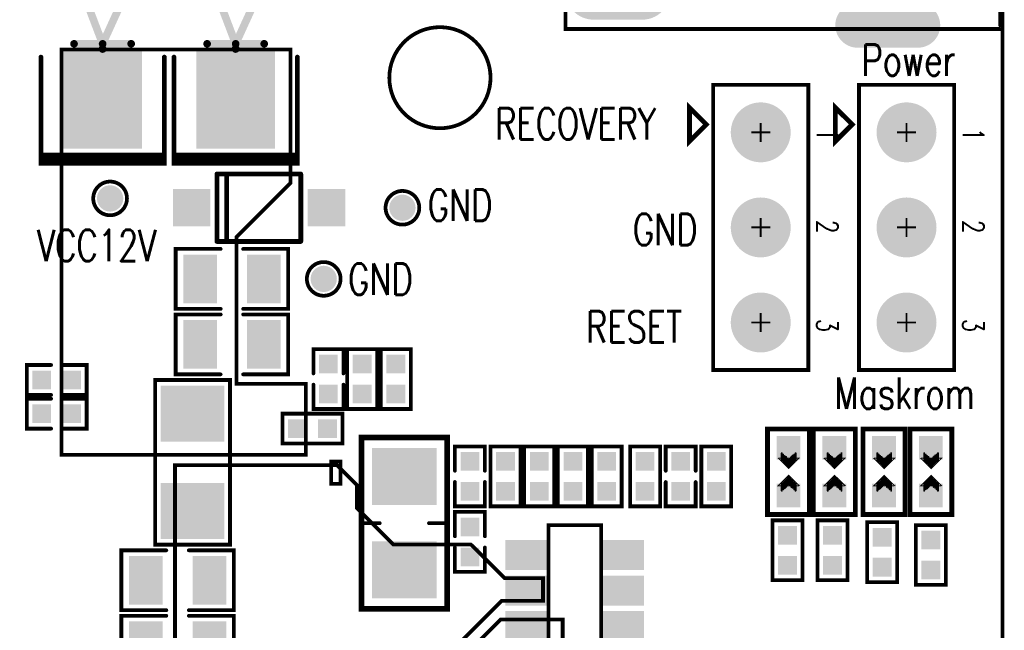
# Model space of a CAD drawing. Extents: x -14 to 157, y -7 to 92.
# Tile 128 of 129: x 130 to 157, y 59 to 75. Entities that reach past the tile are written whole.
import ezdxf

# ---------------------------------------------------------------- set-up
doc = ezdxf.new("R2010")
doc.units = 0
for name, pattern in [('SIG_28', [2, 1, 1]), ('SIG_294', [2, 1, 1]), ('SIG_331', [2, 1, 1]), ('TRMIDX_0', [2, 1, 1]), ('TRMIDX_1', [2, 1, 1])]:
    doc.linetypes.add(name, pattern=pattern)
for name, color, linetype in [('BOARD_CUTOUT_00', 254, 'CONTINUOUS'), ('BOARD_OUTLINE_00', 254, 'CONTINUOUS'), ('COPPER_01', 96, 'CONTINUOUS'), ('DRIL_PLTE_THRU_01', 3, 'CONTINUOUS'), ('DRIL_PLTE_THRU_02', 171, 'CONTINUOUS'), ('DRIL_PLTE_THRU_03', 222, 'CONTINUOUS'), ('DRIL_PLTE_THRU_04', 2, 'CONTINUOUS'), ('DRIL_SYMBOL', 254, 'CONTINUOUS'), ('PADS_BOT', 56, 'CONTINUOUS'), ('PADS_INNER', 96, 'CONTINUOUS'), ('PADS_TOP', 96, 'CONTINUOUS'), ('PADS_XR_121', 210, 'CONTINUOUS'), ('PADS_XR_122', 16, 'CONTINUOUS'), ('PADS_XR_123', 3, 'CONTINUOUS'), ('PADS_XR_128', 16, 'CONTINUOUS'), ('PART_TOP_2DLINE_00', 183, 'CONTINUOUS'), ('PART_TOP_2DLINE_01', 183, 'CONTINUOUS'), ('PART_TOP_2DLINE_126', 183, 'CONTINUOUS'), ('PART_TOP_COPPER_01', 183, 'CONTINUOUS'), ('PART_TOP_TEXT_126', 183, 'CONTINUOUS'), ('TEXT_126', 254, 'CONTINUOUS')]:
    doc.layers.add(name, color=color, linetype=linetype)
doc.styles.add('W0$12', font='simplex', dxfattribs={"width": 0.75})
doc.styles.add('W0$127', font='simplex', dxfattribs={"width": 0.75})

# ---------------------------------------------------------------- blocks, each defined once
blk = doc.blocks.new('BOARD_74')
at = {"layer": 'BOARD_CUTOUT_00', "const_width": 0.1}
blk.add_lwpolyline([(146.35067, -13.00042, 1), (143.65067, -13.00042, 1)], format="xyb", close=True, dxfattribs=at)
at = {"layer": 'BOARD_OUTLINE_00', "const_width": 0.1}
blk.add_lwpolyline([(0, -3.5, -0.41421356), (3.5, 0), (156.51, 0, -0.41421356), (160.01, -3.5), (160.01, -86.52, -0.41421356), (156.51, -90.02), (3.5, -90.02, -0.41421356), (0, -86.52)], format="xyb", close=True, dxfattribs=at)
blk = doc.blocks.new('SMOOTH_0$1')
at = {"const_width": 0.05}
blk.add_lwpolyline([(-0.025, 0, 1), (0.025, 0, 1)], format="xyb", close=True, dxfattribs=at)
blk = doc.blocks.new('COPPER_94')
at = {"layer": 'COPPER_01', "const_width": 0.1}
blk.add_lwpolyline([(-0.075, -0.15), (-0.325, -0.15), (-0.325, -0.75), (-0.075, -0.75)], close=True, dxfattribs=at)
at = {"layer": 'COPPER_01'}
for p in [(-0.325, -0.15), (-0.075, -0.15), (-0.325, -0.75), (-0.075, -0.75)]:
    blk.add_blockref('SMOOTH_0$1', p, dxfattribs=at)
blk = doc.blocks.new('COPPER_96')
at = {"layer": 'COPPER_01', "const_width": 0.1}
blk.add_lwpolyline([(0.331, 0), (0.331, -4.944), (1.962, -6.575), (1.962, -7.537), (2.575, -8.15), (2.575, -8.35), (3.022, -8.35), (3.022, -7.422), (3.275, -7.169), (4.044, -7.169), (5.675, -5.537), (7.138, -5.537), (9.05, -3.625), (10.15, -3.625), (10.15, -3.022), (9.128, -3.022), (8.225, -2.119), (6.156, -2.119), (5.188, -1.15), (5.188, -0.537), (4.65, 0)], close=True, dxfattribs=at)
at = {"layer": 'COPPER_01'}
for p in [(0.331, 0), (4.65, 0), (5.188, -0.537), (5.188, -1.15), (6.156, -2.119), (8.225, -2.119), (9.128, -3.022), (10.15, -3.022), (9.05, -3.625), (10.15, -3.625), (0.331, -4.944), (5.675, -5.537), (7.138, -5.537), (1.962, -6.575), (3.275, -7.169), (4.044, -7.169), (1.962, -7.537), (3.022, -7.422), (2.575, -8.15), (2.575, -8.35), (3.022, -8.35)]:
    blk.add_blockref('SMOOTH_0$1', p, dxfattribs=at)
blk = doc.blocks.new('COPPER_109')
at = {"layer": 'COPPER_01', "const_width": 0.1}
blk.add_lwpolyline([(0, 0), (0, -10.825), (6.525, -10.825), (6.525, -8.925), (4.675, -8.925), (4.675, -5), (6.1125, -3.5625), (6.1125, 0)], close=True, dxfattribs=at)
at = {"layer": 'COPPER_01'}
for p in [(0, 0), (6.1125, 0), (6.1125, -3.5625), (4.675, -5), (4.675, -8.925), (6.525, -8.925), (0, -10.825), (6.525, -10.825)]:
    blk.add_blockref('SMOOTH_0$1', p, dxfattribs=at)
blk = doc.blocks.new('COPPER_117')
at = {"layer": 'COPPER_01', "const_width": 0.1}
blk.add_lwpolyline([(-0.003, 0), (-1.953, -1.95), (-1.953, -7.378), (-1.675, -7.656), (-0.094, -7.656), (0.512, -7.05), (0.512, -2.837), (1.65, -1.7), (1.65, 0)], close=True, dxfattribs=at)
at = {"layer": 'COPPER_01'}
for p in [(-0.003, 0), (1.65, 0), (1.65, -1.7), (-1.953, -1.95), (0.512, -2.837), (0.512, -7.05), (-1.953, -7.378), (-1.675, -7.656), (-0.094, -7.656)]:
    blk.add_blockref('SMOOTH_0$1', p, dxfattribs=at)
blk = doc.blocks.new('PART_BODY_TOP_24')
at = {"layer": 'PART_TOP_2DLINE_01', "const_width": 0.1}
blk.add_lwpolyline([(-0.8, 0.4), (0.8, 0.4), (0.8, -0.4), (-0.8, -0.4)], close=True, dxfattribs=at)
at = {"layer": 'PART_TOP_2DLINE_01'}
for p in [(-0.8, 0.4), (0.8, 0.4), (-0.8, -0.4), (0.8, -0.4)]:
    blk.add_blockref('SMOOTH_0$1', p, dxfattribs=at)
blk = doc.blocks.new('DRIL_HOLE_0')
blk.add_lwpolyline([(0, 0, 1), (0, 0, 1)], format="xyb", close=True)
blk = doc.blocks.new('PAD_0')
blk.add_lwpolyline([(0, 0, 1), (0, 0, 1)], format="xyb", close=True)
blk = doc.blocks.new('PAD_1')
at = {"const_width": 0.5}
blk.add_lwpolyline([(-0.25, 0), (0.25, 0)], dxfattribs=at)
blk = doc.blocks.new('STK_TOP_7')
at = {"layer": 'DRIL_PLTE_THRU_01'}
blk.add_blockref('DRIL_HOLE_0', (0, 0), dxfattribs=at)
at = {"layer": 'DRIL_PLTE_THRU_02'}
blk.add_blockref('DRIL_HOLE_0', (0, 0), dxfattribs=at)
at = {"layer": 'DRIL_PLTE_THRU_03'}
blk.add_blockref('DRIL_HOLE_0', (0, 0), dxfattribs=at)
at = {"layer": 'DRIL_PLTE_THRU_04'}
blk.add_blockref('DRIL_HOLE_0', (0, 0), dxfattribs=at)
at = {"layer": 'PADS_BOT'}
blk.add_blockref('PAD_0', (0, 0), dxfattribs=at)
at = {"layer": 'PADS_INNER'}
blk.add_blockref('PAD_0', (0, 0), dxfattribs=at)
at = {"layer": 'PADS_TOP'}
blk.add_blockref('PAD_1', (0, 0), dxfattribs=at)
blk = doc.blocks.new('SYM_TOP_17')
for name, p in [('PART_BODY_TOP_24', (0, 0)), ('STK_TOP_7', (-0.4, 0)), ('STK_TOP_7', (0.4, 0))]:
    blk.add_blockref(name, p)
blk = doc.blocks.new('PART_TOP_38')
blk.add_blockref('SYM_TOP_17', (0, 0))
blk = doc.blocks.new('SMOOTH_0$0254')
at = {"const_width": 0.0127}
blk.add_lwpolyline([(-0.00635, 0, 1), (0.00635, 0, 1)], format="xyb", close=True, dxfattribs=at)
blk = doc.blocks.new('SMOOTH_0$0508')
at = {"const_width": 0.0254}
blk.add_lwpolyline([(-0.0127, 0, 1), (0.0127, 0, 1)], format="xyb", close=True, dxfattribs=at)
blk = doc.blocks.new('SMOOTH_0$127')
at = {"const_width": 0.0635}
blk.add_lwpolyline([(-0.03175, 0, 1), (0.03175, 0, 1)], format="xyb", close=True, dxfattribs=at)
blk = doc.blocks.new('PART_BODY_TOP_23')
at = {"layer": 'PART_TOP_2DLINE_01', "const_width": 0.127}
blk.add_lwpolyline([(1.143, -0.5588), (1.143, 0.5588), (-1.143, 0.5588), (-1.143, -0.5588)], close=True, dxfattribs=at)
at = {"layer": 'PART_TOP_COPPER_01', "linetype": 'TRMIDX_0', "const_width": 0.0254}
for points in [[(-0.3556, -0.2667), (-0.08255, 0.00635), (-0.36195, 0.28575), (-0.36195, -0.254), (-0.3556, -0.254)], [(-0.3048, -0.1651), (-0.1397, 0), (-0.31115, 0.17145), (-0.31115, -0.1524), (-0.3048, -0.1524)]]:
    blk.add_lwpolyline(points, close=True, dxfattribs=at)
at = {"layer": 'PART_TOP_COPPER_01', "linetype": 'TRMIDX_1', "const_width": 0.0254}
for points in [[(0.3683, 0.2794), (0.09525, 0.00635), (0.37465, -0.27305), (0.37465, 0.2667), (0.3683, 0.2667)], [(0.3175, 0.1778), (0.1524, 0.0127), (0.32385, -0.15875), (0.32385, 0.1651), (0.3175, 0.1651)]]:
    blk.add_lwpolyline(points, close=True, dxfattribs=at)
at = {"layer": 'PART_TOP_COPPER_01', "linetype": 'TRMIDX_0', "const_width": 0.0508}
for points in [[(-0.3048, 0.1905), (-0.4953, 0.1905)], [(-0.2667, 0.1524), (-0.4572, 0.1524)], [(-0.2413, 0.1143), (-0.4318, 0.1143)], [(-0.2159, 0.0889), (-0.4064, 0.0889)], [(-0.1905, 0.0635), (-0.381, 0.0635)], [(-0.1524, 0.0381), (-0.3429, 0.0381)], [(-0.1397, -0.0127), (-0.3302, -0.0127)], [(-0.127, 0.0127), (-0.3175, 0.0127)], [(-0.3048, -0.1778), (-0.4953, -0.1778)], [(-0.2667, -0.1397), (-0.4572, -0.1397)], [(-0.2286, -0.1016), (-0.4191, -0.1016)], [(-0.2032, -0.0635), (-0.3937, -0.0635)], [(-0.1651, -0.0381), (-0.3556, -0.0381)]]:
    blk.add_lwpolyline(points, dxfattribs=at)
at = {"layer": 'PART_TOP_COPPER_01', "linetype": 'TRMIDX_1', "const_width": 0.0508}
for points in [[(0.1397, 0), (0.3302, 0)], [(0.1524, 0.0254), (0.3429, 0.0254)], [(0.1651, -0.0254), (0.3556, -0.0254)], [(0.1778, 0.0508), (0.3683, 0.0508)], [(0.2159, 0.0762), (0.4064, 0.0762)], [(0.2413, 0.1143), (0.4318, 0.1143)], [(0.2794, 0.1524), (0.4699, 0.1524)], [(0.3175, 0.1905), (0.508, 0.1905)], [(0.2032, -0.0508), (0.3937, -0.0508)], [(0.2286, -0.0762), (0.4191, -0.0762)], [(0.254, -0.1016), (0.4445, -0.1016)], [(0.2794, -0.1397), (0.4699, -0.1397)], [(0.3175, -0.1778), (0.508, -0.1778)]]:
    blk.add_lwpolyline(points, dxfattribs=at)
at = {"layer": 'PART_TOP_2DLINE_01'}
for p in [(-1.143, 0.5588), (1.143, 0.5588), (-1.143, -0.5588), (1.143, -0.5588)]:
    blk.add_blockref('SMOOTH_0$127', p, dxfattribs=at)
at = {"layer": 'PART_TOP_COPPER_01'}
for name, p in [('SMOOTH_0$0254', (-0.36195, 0.28575)), ('SMOOTH_0$0254', (0.3683, 0.2794)), ('SMOOTH_0$0254', (0.3683, 0.2667)), ('SMOOTH_0$0254', (0.37465, 0.2667)), ('SMOOTH_0$0508', (-0.4953, 0.1905)), ('SMOOTH_0$0508', (-0.4572, 0.1524)), ('SMOOTH_0$0508', (-0.4318, 0.1143)), ('SMOOTH_0$0508', (-0.4064, 0.0889)), ('SMOOTH_0$0508', (-0.381, 0.0635)), ('SMOOTH_0$0508', (-0.3429, 0.0381)), ('SMOOTH_0$0508', (-0.3302, -0.0127)), ('SMOOTH_0$0508', (-0.3175, 0.0127)), ('SMOOTH_0$0508', (-0.3048, 0.1905)), ('SMOOTH_0$0254', (-0.31115, 0.17145)), ('SMOOTH_0$0508', (-0.2667, 0.1524)), ('SMOOTH_0$0508', (-0.2413, 0.1143)), ('SMOOTH_0$0508', (-0.2159, 0.0889)), ('SMOOTH_0$0508', (-0.1905, 0.0635)), ('SMOOTH_0$0508', (-0.1524, 0.0381)), ('SMOOTH_0$0508', (-0.1397, -0.0127)), ('SMOOTH_0$0508', (-0.127, 0.0127)), ('SMOOTH_0$0254', (-0.1397, 0)), ('SMOOTH_0$0254', (-0.08255, 0.00635)), ('SMOOTH_0$0254', (0.09525, 0.00635)), ('SMOOTH_0$0508', (0.1397, 0)), ('SMOOTH_0$0508', (0.1524, 0.0254)), ('SMOOTH_0$0254', (0.1524, 0.0127)), ('SMOOTH_0$0508', (0.1651, -0.0254)), ('SMOOTH_0$0508', (0.1778, 0.0508)), ('SMOOTH_0$0508', (0.2159, 0.0762)), ('SMOOTH_0$0508', (0.2413, 0.1143)), ('SMOOTH_0$0508', (0.2794, 0.1524)), ('SMOOTH_0$0508', (0.3175, 0.1905)), ('SMOOTH_0$0254', (0.3175, 0.1778)), ('SMOOTH_0$0254', (0.3175, 0.1651)), ('SMOOTH_0$0508', (0.3302, 0)), ('SMOOTH_0$0254', (0.32385, 0.1651)), ('SMOOTH_0$0508', (0.3429, 0.0254)), ('SMOOTH_0$0508', (0.3556, -0.0254)), ('SMOOTH_0$0508', (0.3683, 0.0508)), ('SMOOTH_0$0508', (0.4064, 0.0762)), ('SMOOTH_0$0508', (0.4318, 0.1143)), ('SMOOTH_0$0508', (0.4699, 0.1524)), ('SMOOTH_0$0508', (0.508, 0.1905)), ('SMOOTH_0$0508', (-0.4953, -0.1778)), ('SMOOTH_0$0508', (-0.4572, -0.1397)), ('SMOOTH_0$0508', (-0.4191, -0.1016)), ('SMOOTH_0$0508', (-0.3937, -0.0635)), ('SMOOTH_0$0508', (-0.3556, -0.0381)), ('SMOOTH_0$0254', (-0.36195, -0.254)), ('SMOOTH_0$0254', (-0.3556, -0.254)), ('SMOOTH_0$0254', (-0.3556, -0.2667)), ('SMOOTH_0$0508', (-0.3048, -0.1778)), ('SMOOTH_0$0254', (-0.31115, -0.1524)), ('SMOOTH_0$0254', (-0.3048, -0.1524)), ('SMOOTH_0$0254', (-0.3048, -0.1651)), ('SMOOTH_0$0508', (-0.2667, -0.1397)), ('SMOOTH_0$0508', (-0.2286, -0.1016)), ('SMOOTH_0$0508', (-0.2032, -0.0635)), ('SMOOTH_0$0508', (-0.1651, -0.0381)), ('SMOOTH_0$0508', (0.2032, -0.0508)), ('SMOOTH_0$0508', (0.2286, -0.0762)), ('SMOOTH_0$0508', (0.254, -0.1016)), ('SMOOTH_0$0508', (0.2794, -0.1397)), ('SMOOTH_0$0508', (0.3175, -0.1778)), ('SMOOTH_0$0254', (0.32385, -0.15875)), ('SMOOTH_0$0254', (0.37465, -0.27305)), ('SMOOTH_0$0508', (0.3937, -0.0508)), ('SMOOTH_0$0508', (0.4191, -0.0762)), ('SMOOTH_0$0508', (0.4445, -0.1016)), ('SMOOTH_0$0508', (0.4699, -0.1397)), ('SMOOTH_0$0508', (0.508, -0.1778))]:
    blk.add_blockref(name, p, dxfattribs=at)
blk = doc.blocks.new('PAD_16')
at = {"const_width": 0.635}
blk.add_lwpolyline([(-0.3175, 0), (0.3175, 0)], dxfattribs=at)
blk = doc.blocks.new('STK_TOP_25')
at = {"layer": 'DRIL_PLTE_THRU_01'}
blk.add_blockref('DRIL_HOLE_0', (0, 0), dxfattribs=at)
at = {"layer": 'DRIL_PLTE_THRU_02'}
blk.add_blockref('DRIL_HOLE_0', (0, 0), dxfattribs=at)
at = {"layer": 'DRIL_PLTE_THRU_03'}
blk.add_blockref('DRIL_HOLE_0', (0, 0), dxfattribs=at)
at = {"layer": 'DRIL_PLTE_THRU_04'}
blk.add_blockref('DRIL_HOLE_0', (0, 0), dxfattribs=at)
at = {"layer": 'PADS_BOT'}
blk.add_blockref('PAD_0', (0, 0), dxfattribs=at)
at = {"layer": 'PADS_INNER'}
blk.add_blockref('PAD_0', (0, 0), dxfattribs=at)
at = {"layer": 'PADS_TOP', "rotation": 90}
blk.add_blockref('PAD_16', (0, 0), dxfattribs=at)
blk = doc.blocks.new('SYM_TOP_16')
for name, p in [('PART_BODY_TOP_23', (0, 0)), ('STK_TOP_25', (-0.635, 0)), ('STK_TOP_25', (0.635, 0))]:
    blk.add_blockref(name, p)
blk = doc.blocks.new('PART_TOP_39')
blk.add_blockref('SYM_TOP_16', (0, 0))
blk = doc.blocks.new('PART_TOP_41')
blk.add_blockref('SYM_TOP_17', (0, 0))
blk = doc.blocks.new('PART_TOP_42')
blk.add_blockref('SYM_TOP_16', (0, 0))
blk = doc.blocks.new('SMOOTH_0$1016')
at = {"const_width": 0.0508}
blk.add_lwpolyline([(-0.0254, 0, 1), (0.0254, 0, 1)], format="xyb", close=True, dxfattribs=at)
blk = doc.blocks.new('PART_BODY_TOP_40')
at = {"layer": 'PART_TOP_2DLINE_00', "const_width": 0.127}
blk.add_lwpolyline([(-2.75, -1.45), (-3.2, -1.9), (-2.3, -1.9)], close=True, dxfattribs=at)
at = {"layer": 'PART_TOP_2DLINE_126', "const_width": 0.102}
blk.add_lwpolyline([(-3.81, 1.27), (3.81, 1.27), (3.81, -1.27), (-3.81, -1.27)], close=True, dxfattribs=at)
at = {"layer": 'PART_TOP_2DLINE_00'}
for p in [(-2.75, -1.45), (-3.2, -1.9), (-2.3, -1.9)]:
    blk.add_blockref('SMOOTH_0$127', p, dxfattribs=at)
at = {"layer": 'PART_TOP_2DLINE_126'}
for p in [(-3.81, 1.27), (3.81, 1.27), (-3.81, -1.27), (3.81, -1.27)]:
    blk.add_blockref('SMOOTH_0$1016', p, dxfattribs=at)
at = {"layer": 'PART_TOP_TEXT_126', "style": 'W0$127', "width": 0.75}
for s, p in [('1', (-2.66, 1.5)), ('2', (-0.2, 1.5)), ('3', (2.44, 1.5))]:
    blk.add_text(s, height=0.56, dxfattribs=at).set_placement(p)
blk = doc.blocks.new('DRIL_SYMBOL_1')
at = {"layer": 'DRIL_SYMBOL', "const_width": 0.0508}
for points in [[(0, -0.254), (0, 0.254)], [(-0.254, 0), (0.254, 0)]]:
    blk.add_lwpolyline(points, dxfattribs=at)
blk = doc.blocks.new('DRIL_HOLE_1')
at = {"const_width": 0.5}
blk.add_lwpolyline([(-0.25, 0, 1), (0.25, 0, 1)], format="xyb", close=True, dxfattribs=at)
blk.add_blockref('DRIL_SYMBOL_1', (0, 0))
blk = doc.blocks.new('PAD_17')
at = {"const_width": 0.65}
blk.add_lwpolyline([(0, -0.325, 1), (0, 0.325, 1)], format="xyb", close=True, dxfattribs=at)
blk = doc.blocks.new('PAD_18')
at = {"const_width": 0.8}
blk.add_lwpolyline([(0, -0.4, 1), (0, 0.4, 1)], format="xyb", close=True, dxfattribs=at)
blk = doc.blocks.new('STK_TOP_247')
at = {"layer": 'DRIL_PLTE_THRU_01'}
blk.add_blockref('DRIL_HOLE_1', (0, 0), dxfattribs=at)
at = {"layer": 'DRIL_PLTE_THRU_02'}
blk.add_blockref('DRIL_HOLE_1', (0, 0), dxfattribs=at)
at = {"layer": 'DRIL_PLTE_THRU_03'}
blk.add_blockref('DRIL_HOLE_1', (0, 0), dxfattribs=at)
at = {"layer": 'DRIL_PLTE_THRU_04'}
blk.add_blockref('DRIL_HOLE_1', (0, 0), dxfattribs=at)
at = {"layer": 'PADS_BOT'}
blk.add_blockref('PAD_18', (0, 0), dxfattribs=at)
at = {"layer": 'PADS_INNER'}
blk.add_blockref('PAD_17', (0, 0), dxfattribs=at)
at = {"layer": 'PADS_TOP'}
blk.add_blockref('PAD_17', (0, 0), dxfattribs=at)
blk = doc.blocks.new('SYM_TOP_33')
for name, p in [('PART_BODY_TOP_40', (0, 0)), ('STK_TOP_247', (-2.54, 0)), ('STK_TOP_247', (0, 0)), ('STK_TOP_247', (2.54, 0))]:
    blk.add_blockref(name, p)
blk = doc.blocks.new('PART_TOP_44')
blk.add_blockref('SYM_TOP_33', (0, 0))
blk = doc.blocks.new('PART_TOP_45')
blk.add_blockref('SYM_TOP_17', (0, 0))
blk = doc.blocks.new('PART_TOP_46')
blk.add_blockref('SYM_TOP_16', (0, 0))
blk = doc.blocks.new('PART_TOP_48')
blk.add_blockref('SYM_TOP_17', (0, 0))
blk = doc.blocks.new('PART_TOP_49')
blk.add_blockref('SYM_TOP_16', (0, 0))
blk = doc.blocks.new('PART_TOP_54')
blk.add_blockref('SYM_TOP_17', (0, 0))
blk = doc.blocks.new('PART_TOP_55')
blk.add_blockref('SYM_TOP_33', (0, 0))
blk = doc.blocks.new('PART_BODY_TOP_11')
at = {"layer": 'PART_TOP_2DLINE_01', "const_width": 0.1}
for points in [[(-0.15, 0.4), (-0.8, 0.4), (-0.8, -0.4), (-0.15, -0.4)], [(0.15, -0.4), (0.8, -0.4), (0.8, 0.4), (0.15, 0.4)]]:
    blk.add_lwpolyline(points, dxfattribs=at)
at = {"layer": 'PART_TOP_2DLINE_01'}
for p in [(-0.8, 0.4), (-0.15, 0.4), (0.15, 0.4), (0.8, 0.4), (-0.8, -0.4), (-0.15, -0.4), (0.15, -0.4), (0.8, -0.4)]:
    blk.add_blockref('SMOOTH_0$1', p, dxfattribs=at)
blk = doc.blocks.new('SYM_TOP_4')
for name, p in [('PART_BODY_TOP_11', (0, 0)), ('STK_TOP_7', (-0.4, 0)), ('STK_TOP_7', (0.4, 0))]:
    blk.add_blockref(name, p)
blk = doc.blocks.new('PART_TOP_58')
blk.add_blockref('SYM_TOP_4', (0, 0))
blk = doc.blocks.new('PART_TOP_60')
blk.add_blockref('SYM_TOP_17', (0, 0))
blk = doc.blocks.new('PART_TOP_61')
blk.add_blockref('SYM_TOP_17', (0, 0))
blk = doc.blocks.new('PART_TOP_63')
blk.add_blockref('SYM_TOP_17', (0, 0))
blk = doc.blocks.new('PART_BODY_TOP_39')
at = {"layer": 'PART_TOP_2DLINE_00', "const_width": 0.1}
blk.add_lwpolyline([(-1.75, -0.7), (1.75, -0.7), (1.75, 0.7), (-1.75, 0.7)], close=True, dxfattribs=at)
blk.add_lwpolyline([(-1.5, 0.7), (-1.5, -0.7)], dxfattribs=at)
blk.add_lwpolyline([(-1.82, -1.55, 1), (-1.48, -1.55, 1)], format="xyb", close=True, dxfattribs=at)
at = {"layer": 'PART_TOP_2DLINE_00'}
for p in [(-1.75, 0.7), (-1.5, 0.7), (1.75, 0.7), (-1.75, -0.7), (-1.5, -0.7), (1.75, -0.7)]:
    blk.add_blockref('SMOOTH_0$1', p, dxfattribs=at)
blk = doc.blocks.new('PAD_22')
at = {"const_width": 0.8}
blk.add_lwpolyline([(-0.55, 0), (0.55, 0)], dxfattribs=at)
blk = doc.blocks.new('PAD_23')
at = {"const_width": 0.7}
blk.add_lwpolyline([(-0.5, 0), (0.5, 0)], dxfattribs=at)
blk = doc.blocks.new('STK_TOP_96')
at = {"layer": 'DRIL_PLTE_THRU_01'}
blk.add_blockref('DRIL_HOLE_0', (0, 0), dxfattribs=at)
at = {"layer": 'DRIL_PLTE_THRU_02'}
blk.add_blockref('DRIL_HOLE_0', (0, 0), dxfattribs=at)
at = {"layer": 'DRIL_PLTE_THRU_03'}
blk.add_blockref('DRIL_HOLE_0', (0, 0), dxfattribs=at)
at = {"layer": 'DRIL_PLTE_THRU_04'}
blk.add_blockref('DRIL_HOLE_0', (0, 0), dxfattribs=at)
at = {"layer": 'PADS_BOT'}
blk.add_blockref('PAD_0', (0, 0), dxfattribs=at)
at = {"layer": 'PADS_INNER'}
blk.add_blockref('PAD_0', (0, 0), dxfattribs=at)
at = {"layer": 'PADS_TOP', "rotation": 90}
blk.add_blockref('PAD_23', (0, 0), dxfattribs=at)
at = {"layer": 'PADS_XR_121', "rotation": 90}
blk.add_blockref('PAD_22', (0, 0), dxfattribs=at)
at = {"layer": 'PADS_XR_123', "rotation": 90}
blk.add_blockref('PAD_23', (0, 0), dxfattribs=at)
blk = doc.blocks.new('SYM_TOP_32')
for name, p in [('STK_TOP_96', (-0.95, 1.3)), ('STK_TOP_96', (0, 1.3)), ('STK_TOP_96', (0.95, 1.3)), ('PART_BODY_TOP_39', (0, 0)), ('STK_TOP_96', (-0.95, -1.3)), ('STK_TOP_96', (0, -1.3)), ('STK_TOP_96', (0.95, -1.3))]:
    blk.add_blockref(name, p)
blk = doc.blocks.new('PART_TOP_65')
blk.add_blockref('SYM_TOP_32', (0, 0))
blk = doc.blocks.new('PART_TOP_67')
blk.add_blockref('SYM_TOP_17', (0, 0))
blk = doc.blocks.new('PART_TOP_68')
blk.add_blockref('SYM_TOP_17', (0, 0))
blk = doc.blocks.new('PART_TOP_69')
blk.add_blockref('SYM_TOP_4', (0, 0))
blk = doc.blocks.new('PART_TOP_70')
blk.add_blockref('SYM_TOP_4', (0, 0))
blk = doc.blocks.new('PART_BODY_TOP_31')
at = {"layer": 'PART_TOP_2DLINE_126', "const_width": 0.10008}
blk.add_lwpolyline([(0.450088, 0, 1), (-0.450088, 0, 1)], format="xyb", close=True, dxfattribs=at)
blk = doc.blocks.new('PAD_28')
at = {"const_width": 0.35}
blk.add_lwpolyline([(0, -0.175, 1), (0, 0.175, 1)], format="xyb", close=True, dxfattribs=at)
blk = doc.blocks.new('STK_TOP_67')
at = {"layer": 'DRIL_PLTE_THRU_01'}
blk.add_blockref('DRIL_HOLE_0', (0, 0), dxfattribs=at)
at = {"layer": 'DRIL_PLTE_THRU_02'}
blk.add_blockref('DRIL_HOLE_0', (0, 0), dxfattribs=at)
at = {"layer": 'DRIL_PLTE_THRU_03'}
blk.add_blockref('DRIL_HOLE_0', (0, 0), dxfattribs=at)
at = {"layer": 'DRIL_PLTE_THRU_04'}
blk.add_blockref('DRIL_HOLE_0', (0, 0), dxfattribs=at)
at = {"layer": 'PADS_BOT'}
blk.add_blockref('PAD_0', (0, 0), dxfattribs=at)
at = {"layer": 'PADS_INNER'}
blk.add_blockref('PAD_0', (0, 0), dxfattribs=at)
at = {"layer": 'PADS_TOP'}
blk.add_blockref('PAD_28', (0, 0), dxfattribs=at)
blk = doc.blocks.new('SYM_TOP_24')
for name in ['PART_BODY_TOP_31', 'STK_TOP_67']:
    blk.add_blockref(name, (0, 0))
blk = doc.blocks.new('PART_TOP_73')
blk.add_blockref('SYM_TOP_24', (0, 0))
blk = doc.blocks.new('PART_TOP_74')
blk.add_blockref('SYM_TOP_17', (0, 0))
blk = doc.blocks.new('SMOOTH_0$1524')
at = {"const_width": 0.0762}
blk.add_lwpolyline([(-0.0381, 0, 1), (0.0381, 0, 1)], format="xyb", close=True, dxfattribs=at)
blk = doc.blocks.new('PART_BODY_TOP_13')
at = {"layer": 'PART_TOP_2DLINE_01', "const_width": 0.152}
blk.add_lwpolyline([(-2.286, -1.143), (-2.286, 1.143), (2.286, 1.143), (2.286, -1.143)], close=True, dxfattribs=at)
at = {"layer": 'PART_TOP_2DLINE_01', "const_width": 0.102}
for points in [[(0, 1.166), (0, 0.658)], [(0, -1.166), (0, -0.658)]]:
    blk.add_lwpolyline(points, dxfattribs=at)
at = {"layer": 'PART_TOP_2DLINE_01'}
for name, p in [('SMOOTH_0$1524', (-2.286, 1.143)), ('SMOOTH_0$1016', (0, 1.166)), ('SMOOTH_0$1524', (2.286, 1.143)), ('SMOOTH_0$1016', (0, 0.658)), ('SMOOTH_0$1016', (0, -0.658)), ('SMOOTH_0$1524', (-2.286, -1.143)), ('SMOOTH_0$1016', (0, -1.166)), ('SMOOTH_0$1524', (2.286, -1.143))]:
    blk.add_blockref(name, p, dxfattribs=at)
blk = doc.blocks.new('PAD_29')
at = {"const_width": 1.524}
blk.add_lwpolyline([(-0.8636, 0), (0.8636, 0)], dxfattribs=at)
blk = doc.blocks.new('PAD_30')
at = {"const_width": 1.397}
blk.add_lwpolyline([(-0.8001, 0), (0.8001, 0)], dxfattribs=at)
blk = doc.blocks.new('STK_TOP_9')
at = {"layer": 'DRIL_PLTE_THRU_01'}
blk.add_blockref('DRIL_HOLE_0', (0, 0), dxfattribs=at)
at = {"layer": 'DRIL_PLTE_THRU_02'}
blk.add_blockref('DRIL_HOLE_0', (0, 0), dxfattribs=at)
at = {"layer": 'DRIL_PLTE_THRU_03'}
blk.add_blockref('DRIL_HOLE_0', (0, 0), dxfattribs=at)
at = {"layer": 'DRIL_PLTE_THRU_04'}
blk.add_blockref('DRIL_HOLE_0', (0, 0), dxfattribs=at)
at = {"layer": 'PADS_BOT'}
blk.add_blockref('PAD_0', (0, 0), dxfattribs=at)
at = {"layer": 'PADS_INNER'}
blk.add_blockref('PAD_0', (0, 0), dxfattribs=at)
at = {"layer": 'PADS_TOP', "rotation": 90}
blk.add_blockref('PAD_30', (0, 0), dxfattribs=at)
at = {"layer": 'PADS_XR_121', "rotation": 90}
blk.add_blockref('PAD_29', (0, 0), dxfattribs=at)
at = {"layer": 'PADS_XR_122'}
blk.add_blockref('PAD_0', (0, 0), dxfattribs=at)
at = {"layer": 'PADS_XR_123', "rotation": 90}
blk.add_blockref('PAD_30', (0, 0), dxfattribs=at)
at = {"layer": 'PADS_XR_128'}
blk.add_blockref('PAD_0', (0, 0), dxfattribs=at)
blk = doc.blocks.new('SYM_TOP_6')
for name, p in [('STK_TOP_9', (-1.249934, 0)), ('STK_TOP_9', (1.249934, 0)), ('PART_BODY_TOP_13', (0, 0))]:
    blk.add_blockref(name, p)
blk = doc.blocks.new('PART_TOP_75')
blk.add_blockref('SYM_TOP_6', (0, 0))
blk = doc.blocks.new('PART_TOP_77')
blk.add_blockref('SYM_TOP_17', (0, 0))
blk = doc.blocks.new('PART_TOP_83')
blk.add_blockref('SYM_TOP_4', (0, 0))
blk = doc.blocks.new('PART_TOP_84')
blk.add_blockref('SYM_TOP_24', (0, 0))
blk = doc.blocks.new('PART_TOP_86')
blk.add_blockref('SYM_TOP_17', (0, 0))
blk = doc.blocks.new('PART_BODY_TOP_22')
at = {"layer": 'PART_TOP_2DLINE_126', "const_width": 0.127}
for points in [[(-1.113028, 0.899922), (1.125728, 0.899922)], [(-1.113028, -0.899922), (-1.113028, 0.899922)], [(0.8636, -0.899922), (0.8636, 0.899922)], [(1.125728, 0.899922), (1.125728, -0.899922)], [(1.125728, -0.899922), (-1.113028, -0.899922)]]:
    blk.add_lwpolyline(points, dxfattribs=at)
at = {"layer": 'PART_TOP_2DLINE_126'}
for p in [(-1.113028, 0.899922), (-1.113028, 0.899922), (0.8636, 0.899922), (1.125728, 0.899922), (1.125728, 0.899922), (-1.113028, -0.899922), (-1.113028, -0.899922), (0.8636, -0.899922), (1.125728, -0.899922), (1.125728, -0.899922)]:
    blk.add_blockref('SMOOTH_0$127', p, dxfattribs=at)
blk = doc.blocks.new('PAD_10')
at = {"const_width": 1}
blk.add_lwpolyline([(-0.5, 0), (0.5, 0)], dxfattribs=at)
blk = doc.blocks.new('STK_TOP_24')
at = {"layer": 'DRIL_PLTE_THRU_01'}
blk.add_blockref('DRIL_HOLE_0', (0, 0), dxfattribs=at)
at = {"layer": 'DRIL_PLTE_THRU_02'}
blk.add_blockref('DRIL_HOLE_0', (0, 0), dxfattribs=at)
at = {"layer": 'DRIL_PLTE_THRU_03'}
blk.add_blockref('DRIL_HOLE_0', (0, 0), dxfattribs=at)
at = {"layer": 'DRIL_PLTE_THRU_04'}
blk.add_blockref('DRIL_HOLE_0', (0, 0), dxfattribs=at)
at = {"layer": 'PADS_BOT'}
blk.add_blockref('PAD_0', (0, 0), dxfattribs=at)
at = {"layer": 'PADS_INNER'}
blk.add_blockref('PAD_0', (0, 0), dxfattribs=at)
at = {"layer": 'PADS_TOP'}
blk.add_blockref('PAD_10', (0, 0), dxfattribs=at)
blk = doc.blocks.new('SYM_TOP_15')
for name, p in [('PART_BODY_TOP_22', (0, 0)), ('STK_TOP_24', (-1.800098, 0)), ('STK_TOP_24', (1.800098, 0))]:
    blk.add_blockref(name, p)
blk = doc.blocks.new('PART_TOP_95')
blk.add_blockref('SYM_TOP_15', (0, 0))
blk = doc.blocks.new('PART_BODY_TOP_16')
at = {"layer": 'PART_TOP_2DLINE_01', "const_width": 0.1}
for points in [[(-0.3, 0.8), (-1.5, 0.8), (-1.5, -0.8), (-0.3, -0.8)], [(0.3, 0.8), (1.5, 0.8), (1.5, -0.8), (0.3, -0.8)]]:
    blk.add_lwpolyline(points, dxfattribs=at)
at = {"layer": 'PART_TOP_2DLINE_01'}
for p in [(-1.5, 0.8), (-0.3, 0.8), (0.3, 0.8), (1.5, 0.8), (-1.5, -0.8), (-0.3, -0.8), (0.3, -0.8), (1.5, -0.8)]:
    blk.add_blockref('SMOOTH_0$1', p, dxfattribs=at)
blk = doc.blocks.new('PAD_19')
at = {"const_width": 0.9}
blk.add_lwpolyline([(-0.65, 0), (0.65, 0)], dxfattribs=at)
blk = doc.blocks.new('STK_TOP_12')
at = {"layer": 'DRIL_PLTE_THRU_01'}
blk.add_blockref('DRIL_HOLE_0', (0, 0), dxfattribs=at)
at = {"layer": 'DRIL_PLTE_THRU_02'}
blk.add_blockref('DRIL_HOLE_0', (0, 0), dxfattribs=at)
at = {"layer": 'DRIL_PLTE_THRU_03'}
blk.add_blockref('DRIL_HOLE_0', (0, 0), dxfattribs=at)
at = {"layer": 'DRIL_PLTE_THRU_04'}
blk.add_blockref('DRIL_HOLE_0', (0, 0), dxfattribs=at)
at = {"layer": 'PADS_BOT'}
blk.add_blockref('PAD_0', (0, 0), dxfattribs=at)
at = {"layer": 'PADS_INNER'}
blk.add_blockref('PAD_0', (0, 0), dxfattribs=at)
at = {"layer": 'PADS_TOP', "rotation": 90}
blk.add_blockref('PAD_19', (0, 0), dxfattribs=at)
blk = doc.blocks.new('SYM_TOP_9')
for name, p in [('STK_TOP_12', (-0.85, 0)), ('STK_TOP_12', (0.85, 0)), ('PART_BODY_TOP_16', (0, 0))]:
    blk.add_blockref(name, p)
blk = doc.blocks.new('PART_TOP_98')
blk.add_blockref('SYM_TOP_9', (0, 0))
blk = doc.blocks.new('PART_TOP_99')
blk.add_blockref('SYM_TOP_9', (0, 0))
blk = doc.blocks.new('SMOOTH_0$2032')
at = {"const_width": 0.1016}
blk.add_lwpolyline([(-0.0508, 0, 1), (0.0508, 0, 1)], format="xyb", close=True, dxfattribs=at)
blk = doc.blocks.new('PART_BODY_TOP_21')
at = {"layer": 'PART_TOP_2DLINE_126'}
for points, const_width in [([(-0.6731, 1.646936), (-3.539998, 1.646936), (-3.539998, -1.646936), (-0.6731, -1.646936)], 0.127), ([(0.8509, -1.646936), (3.463798, -1.646936), (3.463798, 1.646936), (0.8509, 1.646936)], 0.127), ([(3.463798, 1.646936), (3.5814, 1.646936), (3.5814, -1.646936), (3.463798, -1.646936)], 0.127), ([(3.5814, -1.646936), (3.683, -1.646936), (3.683, 1.646936), (3.5814, 1.646936)], 0.127), ([(0.4953, 0.762), (0.4953, -0.762)], 0.2032), ([(0.635, 0), (0.4953, 0), (-0.508, 0.4572), (-0.508, -0.381), (0.4953, 0), (0.6223, 0)], 0.2032), ([(-0.6858, 0), (-0.6223, 0)], 0.2032)]:
    blk.add_lwpolyline(points, dxfattribs=dict(at, const_width=const_width))
for name, p in [('SMOOTH_0$127', (-3.539998, 1.646936)), ('SMOOTH_0$127', (-0.6731, 1.646936)), ('SMOOTH_0$127', (0.8509, 1.646936)), ('SMOOTH_0$127', (3.463798, 1.646936)), ('SMOOTH_0$127', (3.463798, 1.646936)), ('SMOOTH_0$127', (3.5814, 1.646936)), ('SMOOTH_0$127', (3.5814, 1.646936)), ('SMOOTH_0$127', (3.683, 1.646936)), ('SMOOTH_0$2032', (0.4953, 0.762)), ('SMOOTH_0$2032', (-0.508, 0.4572)), ('SMOOTH_0$2032', (-0.6858, 0)), ('SMOOTH_0$2032', (-0.6223, 0)), ('SMOOTH_0$2032', (0.4953, 0)), ('SMOOTH_0$2032', (0.4953, 0)), ('SMOOTH_0$2032', (0.6223, 0)), ('SMOOTH_0$2032', (0.635, 0)), ('SMOOTH_0$2032', (-0.508, -0.381)), ('SMOOTH_0$2032', (0.4953, -0.762)), ('SMOOTH_0$127', (-3.539998, -1.646936)), ('SMOOTH_0$127', (-0.6731, -1.646936)), ('SMOOTH_0$127', (0.8509, -1.646936)), ('SMOOTH_0$127', (3.463798, -1.646936)), ('SMOOTH_0$127', (3.463798, -1.646936)), ('SMOOTH_0$127', (3.5814, -1.646936)), ('SMOOTH_0$127', (3.5814, -1.646936)), ('SMOOTH_0$127', (3.683, -1.646936))]:
    blk.add_blockref(name, p, dxfattribs=at)
blk = doc.blocks.new('PAD_33')
at = {"const_width": 2.100072}
blk.add_lwpolyline([(-1.299972, 0), (1.299972, 0)], dxfattribs=at)
blk = doc.blocks.new('PAD_34')
at = {"const_width": 2}
blk.add_lwpolyline([(-1.25, 0), (1.25, 0)], dxfattribs=at)
blk = doc.blocks.new('STK_TOP_23')
at = {"layer": 'DRIL_PLTE_THRU_01'}
blk.add_blockref('DRIL_HOLE_0', (0, 0), dxfattribs=at)
at = {"layer": 'DRIL_PLTE_THRU_02'}
blk.add_blockref('DRIL_HOLE_0', (0, 0), dxfattribs=at)
at = {"layer": 'DRIL_PLTE_THRU_03'}
blk.add_blockref('DRIL_HOLE_0', (0, 0), dxfattribs=at)
at = {"layer": 'DRIL_PLTE_THRU_04'}
blk.add_blockref('DRIL_HOLE_0', (0, 0), dxfattribs=at)
at = {"layer": 'PADS_BOT'}
blk.add_blockref('PAD_0', (0, 0), dxfattribs=at)
at = {"layer": 'PADS_INNER'}
blk.add_blockref('PAD_0', (0, 0), dxfattribs=at)
at = {"layer": 'PADS_TOP'}
blk.add_blockref('PAD_34', (0, 0), dxfattribs=at)
at = {"layer": 'PADS_XR_121'}
blk.add_blockref('PAD_33', (0, 0), dxfattribs=at)
at = {"layer": 'PADS_XR_122'}
blk.add_blockref('PAD_0', (0, 0), dxfattribs=at)
at = {"layer": 'PADS_XR_123'}
blk.add_blockref('PAD_34', (0, 0), dxfattribs=at)
at = {"layer": 'PADS_XR_128'}
blk.add_blockref('PAD_0', (0, 0), dxfattribs=at)
blk = doc.blocks.new('SYM_TOP_14')
for name, p in [('PART_BODY_TOP_21', (0, 0)), ('STK_TOP_23', (-1.999996, 0)), ('STK_TOP_23', (1.999996, 0))]:
    blk.add_blockref(name, p)
blk = doc.blocks.new('PART_TOP_100')
blk.add_blockref('SYM_TOP_14', (0, 0))
blk = doc.blocks.new('PART_BODY_TOP_33')
at = {"layer": 'PART_TOP_2DLINE_01', "const_width": 0.1}
blk.add_lwpolyline([(2.2, -1), (2.2, 1), (-2.2, 1), (-2.2, -1)], close=True, dxfattribs=at)
at = {"layer": 'PART_TOP_2DLINE_01'}
for p in [(-2.2, 1), (2.2, 1), (-2.2, -1), (2.2, -1)]:
    blk.add_blockref('SMOOTH_0$1', p, dxfattribs=at)
blk = doc.blocks.new('PAD_5')
at = {"const_width": 1.5}
blk.add_lwpolyline([(-0.85, 0), (0.85, 0)], dxfattribs=at)
blk = doc.blocks.new('PAD_6')
at = {"const_width": 1.4}
blk.add_lwpolyline([(-0.8, 0), (0.8, 0)], dxfattribs=at)
blk = doc.blocks.new('STK_TOP_72')
at = {"layer": 'DRIL_PLTE_THRU_01'}
blk.add_blockref('DRIL_HOLE_0', (0, 0), dxfattribs=at)
at = {"layer": 'DRIL_PLTE_THRU_02'}
blk.add_blockref('DRIL_HOLE_0', (0, 0), dxfattribs=at)
at = {"layer": 'DRIL_PLTE_THRU_03'}
blk.add_blockref('DRIL_HOLE_0', (0, 0), dxfattribs=at)
at = {"layer": 'DRIL_PLTE_THRU_04'}
blk.add_blockref('DRIL_HOLE_0', (0, 0), dxfattribs=at)
at = {"layer": 'PADS_BOT'}
blk.add_blockref('PAD_0', (0, 0), dxfattribs=at)
at = {"layer": 'PADS_INNER'}
blk.add_blockref('PAD_0', (0, 0), dxfattribs=at)
at = {"layer": 'PADS_TOP', "rotation": 90}
blk.add_blockref('PAD_6', (0, 0), dxfattribs=at)
at = {"layer": 'PADS_XR_121', "rotation": 90}
blk.add_blockref('PAD_5', (0, 0), dxfattribs=at)
at = {"layer": 'PADS_XR_123', "rotation": 90}
blk.add_blockref('PAD_6', (0, 0), dxfattribs=at)
blk = doc.blocks.new('SYM_TOP_26')
for name, p in [('STK_TOP_72', (-1.3, 0)), ('STK_TOP_72', (1.3, 0)), ('PART_BODY_TOP_33', (0, 0))]:
    blk.add_blockref(name, p)
blk = doc.blocks.new('PART_TOP_101')
blk.add_blockref('SYM_TOP_26', (0, 0))
blk = doc.blocks.new('PART_TOP_103')
blk.add_blockref('SYM_TOP_9', (0, 0))
blk = doc.blocks.new('PART_TOP_104')
blk.add_blockref('SYM_TOP_9', (0, 0))
blk = doc.blocks.new('PART_TOP_108')
blk.add_blockref('SYM_TOP_24', (0, 0))
blk = doc.blocks.new('PART_TOP_110')
blk.add_blockref('SYM_TOP_14', (0, 0))
blk = doc.blocks.new('PART_TOP_112')
blk.add_blockref('SYM_TOP_4', (0, 0))
blk = doc.blocks.new('PART_TOP_113')
blk.add_blockref('SYM_TOP_4', (0, 0))
blk = doc.blocks.new('SMOOTH_0$10008')
at = {"const_width": 0.05004}
blk.add_lwpolyline([(-0.02502, 0, 1), (0.02502, 0, 1)], format="xyb", close=True, dxfattribs=at)
blk = doc.blocks.new('PART_BODY_TOP_44')
at = {"layer": 'PART_TOP_2DLINE_00', "const_width": 0.10008}
for points in [[(-6.2, 0), (3.8, 0), (3.8, 11.6), (-6.3, 11.6), (-6.3, 0)], [(-3, 0), (-3, 1.46567), (3, 1.46567), (3, 0)], [(-4.5, 0.7), (-4.5, 0)], [(1.25, 0), (1.25, 0.6), (-1.25, 0.6), (-1.25, 0)]]:
    blk.add_lwpolyline(points, dxfattribs=at)
at = {"layer": 'PART_TOP_2DLINE_01', "const_width": 0.10008}
for points in [[(4, 11.6), (4.2, 11.6)], [(4.5, 11.5), (4.5, 10.5)], [(4.5, 10), (4.5, 9)], [(4.5, 8.5), (4.5, 7.5)], [(4.5, 7), (4.5, 6)], [(4.5, 5.5), (4.5, 4.5)], [(4.5, 4), (4.5, 3)], [(4.5, 2.5), (4.5, 1.5)], [(4.5, 1), (4.5, 0)], [(4, 0), (4.2, 0)]]:
    blk.add_lwpolyline(points, dxfattribs=at)
at = {"layer": 'PART_TOP_2DLINE_00'}
for p in [(-6.3, 11.6), (3.8, 11.6), (-3, 1.46567), (3, 1.46567), (-4.5, 0.7), (-1.25, 0.6), (1.25, 0.6), (-6.3, 0), (-6.2, 0), (-4.5, 0), (-3, 0), (-1.25, 0), (1.25, 0), (3, 0), (3.8, 0)]:
    blk.add_blockref('SMOOTH_0$10008', p, dxfattribs=at)
at = {"layer": 'PART_TOP_2DLINE_01'}
for p in [(4, 11.6), (4.2, 11.6), (4.5, 11.5), (4.5, 10.5), (4.5, 10), (4.5, 9), (4.5, 8.5), (4.5, 7.5), (4.5, 7), (4.5, 6), (4.5, 5.5), (4.5, 4.5), (4.5, 4), (4.5, 3), (4.5, 2.5), (4.5, 1.5), (4.5, 1), (4, 0), (4.2, 0), (4.5, 0)]:
    blk.add_blockref('SMOOTH_0$10008', p, dxfattribs=at)
blk = doc.blocks.new('DRIL_SLOT_0003100078000000900')
at = {"const_width": 0.3937}
blk.add_lwpolyline([(0.19685, -0.5969), (0.19685, 0.5969, 1), (-0.19685, 0.5969), (-0.19685, -0.5969, 1)], format="xyb", close=True, dxfattribs=at)
blk = doc.blocks.new('PAD_110')
at = {"const_width": 0.6}
blk.add_lwpolyline([(-0.65, -0.3), (0.65, -0.3, 1), (0.65, 0.3), (-0.65, 0.3, 1)], format="xyb", close=True, dxfattribs=at)
blk = doc.blocks.new('PAD_111')
at = {"const_width": 0.75}
blk.add_lwpolyline([(-0.65, -0.375), (0.65, -0.375, 1), (0.65, 0.375), (-0.65, 0.375, 1)], format="xyb", close=True, dxfattribs=at)
blk = doc.blocks.new('STK_TOP_110')
at = {"layer": 'DRIL_PLTE_THRU_01'}
blk.add_blockref('DRIL_SLOT_0003100078000000900', (0, 0), dxfattribs=at)
at = {"layer": 'DRIL_PLTE_THRU_02'}
blk.add_blockref('DRIL_SLOT_0003100078000000900', (0, 0), dxfattribs=at)
at = {"layer": 'DRIL_PLTE_THRU_03'}
blk.add_blockref('DRIL_SLOT_0003100078000000900', (0, 0), dxfattribs=at)
at = {"layer": 'DRIL_PLTE_THRU_04'}
blk.add_blockref('DRIL_SLOT_0003100078000000900', (0, 0), dxfattribs=at)
at = {"layer": 'PADS_BOT', "rotation": 90}
blk.add_blockref('PAD_111', (0, 0), dxfattribs=at)
at = {"layer": 'PADS_INNER', "rotation": 90}
blk.add_blockref('PAD_110', (0, 0), dxfattribs=at)
at = {"layer": 'PADS_TOP', "rotation": 90}
blk.add_blockref('PAD_110', (0, 0), dxfattribs=at)
blk = doc.blocks.new('DRIL_SLOT_0002300078000000900')
at = {"const_width": 0.3}
blk.add_lwpolyline([(0.15, -0.6906), (0.15, 0.6906, 1), (-0.15, 0.6906), (-0.15, -0.6906, 1)], format="xyb", close=True, dxfattribs=at)
blk = doc.blocks.new('PAD_112')
at = {"const_width": 0.5}
blk.add_lwpolyline([(-0.75, -0.25), (0.75, -0.25, 1), (0.75, 0.25), (-0.75, 0.25, 1)], format="xyb", close=True, dxfattribs=at)
blk = doc.blocks.new('PAD_113')
at = {"const_width": 0.6}
blk.add_lwpolyline([(-0.8, -0.3), (0.8, -0.3, 1), (0.8, 0.3), (-0.8, 0.3, 1)], format="xyb", close=True, dxfattribs=at)
blk = doc.blocks.new('STK_TOP_111')
at = {"layer": 'DRIL_PLTE_THRU_01'}
blk.add_blockref('DRIL_SLOT_0002300078000000900', (0, 0), dxfattribs=at)
at = {"layer": 'DRIL_PLTE_THRU_02'}
blk.add_blockref('DRIL_SLOT_0002300078000000900', (0, 0), dxfattribs=at)
at = {"layer": 'DRIL_PLTE_THRU_03'}
blk.add_blockref('DRIL_SLOT_0002300078000000900', (0, 0), dxfattribs=at)
at = {"layer": 'DRIL_PLTE_THRU_04'}
blk.add_blockref('DRIL_SLOT_0002300078000000900', (0, 0), dxfattribs=at)
at = {"layer": 'PADS_BOT', "rotation": 90}
blk.add_blockref('PAD_113', (0, 0), dxfattribs=at)
at = {"layer": 'PADS_INNER', "rotation": 90}
blk.add_blockref('PAD_112', (0, 0), dxfattribs=at)
at = {"layer": 'PADS_TOP', "rotation": 90}
blk.add_blockref('PAD_112', (0, 0), dxfattribs=at)
blk = doc.blocks.new('DRIL_SYMBOL_2$12')
at = {"layer": 'DRIL_SYMBOL', "const_width": 0.0508}
for points in [[(0, -0.254), (0, 0.254)], [(-0.254, 0), (0.254, 0)]]:
    blk.add_lwpolyline(points, dxfattribs=at)
blk = doc.blocks.new('DRIL_HOLE_2$12')
at = {"const_width": 1.06}
blk.add_lwpolyline([(-0.53, 0, 1), (0.53, 0, 1)], format="xyb", close=True, dxfattribs=at)
blk.add_blockref('DRIL_SYMBOL_2$12', (0, 0))
blk = doc.blocks.new('PAD_114')
at = {"const_width": 1.06}
blk.add_lwpolyline([(0, -0.53, 1), (0, 0.53, 1)], format="xyb", close=True, dxfattribs=at)
blk = doc.blocks.new('STK_TOP_336')
at = {"layer": 'DRIL_PLTE_THRU_01'}
blk.add_blockref('DRIL_HOLE_2$12', (0, 0), dxfattribs=at)
at = {"layer": 'DRIL_PLTE_THRU_02'}
blk.add_blockref('DRIL_HOLE_2$12', (0, 0), dxfattribs=at)
at = {"layer": 'DRIL_PLTE_THRU_03'}
blk.add_blockref('DRIL_HOLE_2$12', (0, 0), dxfattribs=at)
at = {"layer": 'DRIL_PLTE_THRU_04'}
blk.add_blockref('DRIL_HOLE_2$12', (0, 0), dxfattribs=at)
at = {"layer": 'PADS_BOT'}
blk.add_blockref('PAD_114', (0, 0), dxfattribs=at)
at = {"layer": 'PADS_INNER'}
blk.add_blockref('PAD_114', (0, 0), dxfattribs=at)
at = {"layer": 'PADS_TOP'}
blk.add_blockref('PAD_114', (0, 0), dxfattribs=at)
blk = doc.blocks.new('SYM_TOP_37')
for name, p in [('PART_BODY_TOP_44', (0, 0)), ('STK_TOP_110', (-5.3, 10.2)), ('STK_TOP_110', (0, 10.2)), ('STK_TOP_110', (3.2, 10.2)), ('STK_TOP_336', (-0.00867, 3.99133)), ('STK_TOP_111', (-6.2, 3)), ('STK_TOP_111', (3.6, 3))]:
    blk.add_blockref(name, p)
blk = doc.blocks.new('PART_TOP_481')
blk.add_blockref('SYM_TOP_37', (0, 0))

msp = doc.modelspace()

# ---------------------------------------------------------------- block references
for name, p in [('BOARD_74', (-3.5, 86.5)), ('PART_TOP_108', (132.7, 70.275)), ('PART_TOP_84', (138.4, 68.125)), ('PART_TOP_99', (135.95, 66.375))]:
    msp.add_blockref(name, p)
for name, p, rotation in [('PART_TOP_481', (156.45, 81.1), 90), ('PART_TOP_110', (132.5, 74.9), 270), ('PART_TOP_100', (136.05, 74.9), 270), ('PART_TOP_55', (150.061, 69.5), 270), ('PART_TOP_44', (153.951, 69.5), 270), ('PART_TOP_95', (136.675, 70.025), 180), ('PART_TOP_73', (140.5, 70.025), 180), ('PART_TOP_98', (135.95, 68.125), 180), ('PART_TOP_83', (138.525, 65.45), 90), ('PART_TOP_77', (139.425, 65.45), 270), ('PART_TOP_74', (140.325, 65.45), 270), ('PART_TOP_112', (131.275, 65.425), 180), ('PART_TOP_101', (134.9, 63.225), 90), ('PART_TOP_113', (131.275, 64.525), 180), ('PART_TOP_86', (138.1, 64.125), 180), ('PART_TOP_49', (150.8, 62.975), 270), ('PART_TOP_46', (152.025, 62.975), 270), ('PART_TOP_42', (153.35, 62.975), 270), ('PART_TOP_39', (154.6, 62.975), 270), ('PART_TOP_75', (140.55, 61.6), 90), ('PART_TOP_69', (142.3, 62.85), 90), ('PART_TOP_68', (143.25, 62.85), 90), ('PART_TOP_67', (144.15, 62.85), 270), ('PART_TOP_63', (145.05, 62.85), 270), ('PART_TOP_61', (145.95, 62.85), 270), ('PART_TOP_60', (146.975, 62.85), 90), ('PART_TOP_58', (147.925, 62.85), 270), ('PART_TOP_54', (148.875, 62.85), 270), ('PART_TOP_70', (142.3, 61.1), 90), ('PART_TOP_48', (150.775, 60.875), 90), ('PART_TOP_45', (151.975, 60.875), 90), ('PART_TOP_65', (145.1, 59.8), 90), ('PART_TOP_41', (153.3, 60.825), 90), ('PART_TOP_38', (154.6, 60.75), 90), ('PART_TOP_103', (134.5, 60.075), 180), ('PART_TOP_104', (134.5, 58.325), 180)]:
    msp.add_blockref(name, p, dxfattribs=dict(rotation=rotation))
at = {"linetype": 'SIG_294'}
msp.add_blockref('COPPER_109', (131.4, 74.25), dxfattribs=at)
at = {"linetype": 'SIG_28'}
for name, p in [('COPPER_96', (134.1, 63.15)), ('COPPER_94', (138.925, 63.4))]:
    msp.add_blockref(name, p, dxfattribs=at)
at = {"linetype": 'SIG_331'}
msp.add_blockref('COPPER_117', (143.125, 59.025), dxfattribs=at)

# ---------------------------------------------------------------- texts
at = {"layer": 'TEXT_126', "style": 'W0$12', "width": 0.75}
for s, p in [('Power', (152.75, 73.55)), ('RECOVERY', (142.975, 71.85)), ('GND', (141.175, 69.675)), ('GND', (146.65, 69.025)), ('VCC12V', (130.75, 68.6)), ('GND', (139.05, 67.7)), ('RESET', (145.4, 66.425)), ('Maskrom', (152.025, 64.65))]:
    msp.add_text(s, height=0.84, dxfattribs=at).set_placement(p)

doc.saveas('drawing.dxf')
